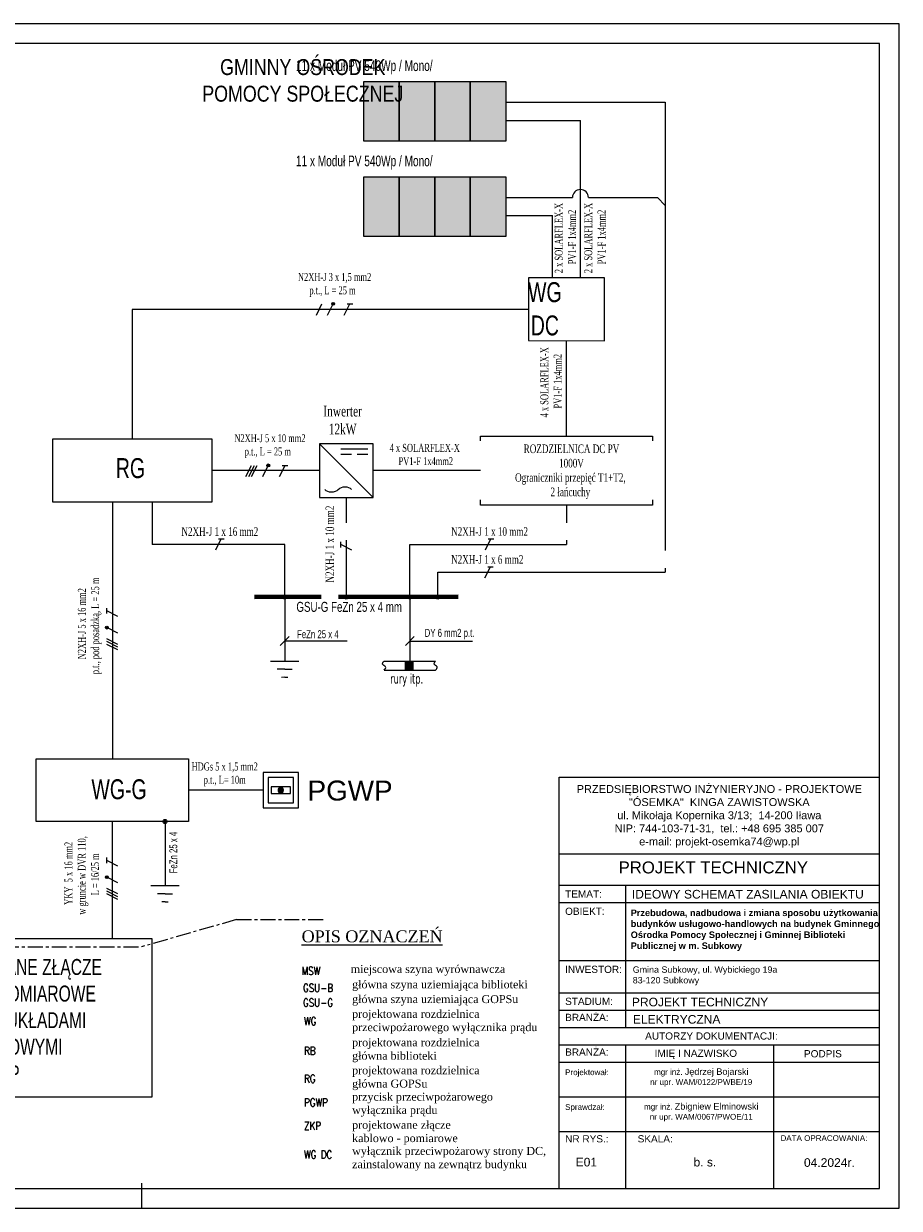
# Model space of a CAD drawing. Header units: inches. Extents: x 6268 to 12323, y 5221 to 42059.
# Tile 98 of 98: x 9972 to 12168, y 39089 to 42059. Entities that reach past the tile are written whole.
import ezdxf
from ezdxf.enums import TextEntityAlignment as Align

# ---------------------------------------------------------------- set-up
doc = ezdxf.new("R2010")
doc.units = ezdxf.units.IN
doc.header["$MEASUREMENT"] = 0
doc.linetypes.add('CENTER', pattern=[2, 1.25, -0.25, 0.25, -0.25])
doc.layers.add('2DE_NUMEL', color=1, linetype='Continuous', lineweight=20)
doc.layers.add('CP_LINENORM', color=253, linetype='Continuous')
doc.styles.add('CP_ATTR', font='romans.shx')
doc.styles.add('Romans', font='romans.shx', dxfattribs={"width": 0.7})
doc.styles.get("Standard").update_dxf_attribs({"font": 'txt.shx'})

# ---------------------------------------------------------------- blocks, each defined once
blk = doc.blocks.new('A3_POZIOM')
at = {"linetype": 'Continuous'}
blk.add_lwpolyline([(-395, 0), (0, 0), (0, 287), (-395, 287)], close=True, dxfattribs=at)
at = {"layer": 'CP_LINENORM', "linetype": 'Continuous'}
blk.add_lwpolyline([(-415, -5), (5, -5), (5, 292), (-415, 292)], close=True, dxfattribs=at)
blk.add_lwpolyline([(-185, -5), (-185, 0)], dxfattribs=at)
blk = doc.blocks.new('cp_num_el')
at = {"linetype": 'ByBlock', "style": 'CP_ATTR', "width": 0.8, "flags": 12}
blk.add_attdef('VAL', (0, 0), '', height=1, dxfattribs=at)
blk = doc.blocks.new('CPEL_2576')
h = blk.add_hatch(color=256)
h.paths.add_polyline_path([(0.15, 0.2, 0.284079), (0.122, 0.245), (0.078, 0.155, 0.557537)])
h.paths.add_polyline_path([(0.122, 0.245, 0.557537), (0.05, 0.2, 0.284079), (0.078, 0.155)])
for p, q in [((-0.7, -0.2), (-0.5, 0.2)), ((-0.6, -0.2), (-0.4, 0.2)), ((-0.5, -0.2), (-0.3, 0.2)), ((-0.1, -0.2), (0.1, 0.2)), ((0.5, -0.2), (0.7, 0.2)), ((0.6, 0.2), (0.8, 0.2))]:
    blk.add_line(p, q)
blk.add_circle((0.1, 0.2), 0.05)
at = {"linetype": 'ByBlock', "style": 'CP_ATTR', "flags": 9}
for tag, p in [('NAME', (-0.092, -0.018)), ('GROUP', (-0.092, -0.018)), ('NUMBER', (-0.092, -0.018)), ('PRODUCER', (-0.092, -0.018)), ('ARTICLE', (-0.092, -0.018)), ('CHARACTER', (-0.092, -0.018)), ('VOLTAGE', (-0.092, -0.019)), ('WEIGHT', (-0.092, -0.018)), ('OTHER', (-0.092, -0.018)), ('PRODUCT-TYPE', (-0.092, -0.019)), ('ORDER-NO', (-0.092, -0.019)), ('POWER', (-0.092, -0.019))]:
    blk.add_attdef(tag, text='', height=0.00005, dxfattribs=at).set_placement(p, align=Align.MIDDLE_LEFT)
blk = doc.blocks.new('CPEL_1940')
for p, q in [((0.5, 0.5), (-0.5, -0.5)), ((-0.4, 0.4), (0.1, 0.4)), ((-0.4, 0.3), (-0.2, 0.3)), ((-0.1, 0.3), (0.1, 0.3))]:
    blk.add_line(p, q)
blk.add_lwpolyline([(-0.5, 0.5), (0.5, 0.5), (0.5, -0.5), (-0.5, -0.5)], close=True)
for centre, start, end in [((0.025, -0.475), 45, 135), ((0.275, -0.225), 225, 315)]:
    blk.add_arc(centre, 0.177, start, end)
at = {"linetype": 'ByBlock', "style": 'CP_ATTR', "flags": 9}
for tag, p in [('NAME', (-0.092, -0.018)), ('GROUP', (-0.092, -0.018)), ('NUMBER', (-0.092, -0.018)), ('PRODUCER', (-0.092, -0.018)), ('ARTICLE', (-0.092, -0.018)), ('CHARACTER', (-0.092, -0.018)), ('VOLTAGE', (-0.092, -0.019)), ('WEIGHT', (-0.092, -0.018)), ('OTHER', (-0.092, -0.018)), ('PRODUCT-TYPE', (-0.092, -0.019)), ('ORDER-NO', (-0.092, -0.019)), ('POWER', (-0.092, -0.019))]:
    blk.add_attdef(tag, text='', height=0.00005, dxfattribs=at).set_placement(p, align=Align.MIDDLE_LEFT)
blk = doc.blocks.new('CPEL_2574')
for p, q in [((-0.1, -0.2), (0.1, 0.2)), ((0, 0.2), (0.2, 0.2))]:
    blk.add_line(p, q)
at = {"linetype": 'ByBlock', "style": 'CP_ATTR', "flags": 9}
for tag, p in [('NAME', (-0.092, -0.018)), ('GROUP', (-0.092, -0.018)), ('NUMBER', (-0.092, -0.018)), ('PRODUCER', (-0.092, -0.018)), ('ARTICLE', (-0.092, -0.018)), ('CHARACTER', (-0.092, -0.018)), ('VOLTAGE', (-0.092, -0.019)), ('WEIGHT', (-0.092, -0.018)), ('OTHER', (-0.092, -0.018)), ('PRODUCT-TYPE', (-0.092, -0.019)), ('ORDER-NO', (-0.092, -0.019)), ('POWER', (-0.092, -0.019))]:
    blk.add_attdef(tag, text='', height=0.00005, dxfattribs=at).set_placement(p, align=Align.MIDDLE_LEFT)

msp = doc.modelspace()

# ---------------------------------------------------------------- hatches: boundary and pattern name
at = {"lineweight": 13, "ltscale": 0.2}
h = msp.add_hatch(color=256, dxfattribs=at)
h.set_gradient(color1=(14, 77, 237), one_color=1, tint=1)
h.paths.add_polyline_path([(10913.858, 41914.07), (10824.758, 41914.07), (10824.758, 41764.67), (10913.858, 41764.67)])
h = msp.add_hatch(color=256, dxfattribs=at)
h.set_gradient(color1=(14, 77, 237), one_color=1, tint=1)
h.paths.add_polyline_path([(11002.958, 41914.07), (10913.858, 41914.07), (10913.858, 41764.67), (11002.958, 41764.67)])
h = msp.add_hatch(color=256, dxfattribs=at)
h.set_gradient(color1=(14, 77, 237), one_color=1, tint=1)
h.paths.add_polyline_path([(11092.058, 41914.07), (11002.958, 41914.07), (11002.958, 41764.67), (11092.058, 41764.67)])
h = msp.add_hatch(color=256, dxfattribs=at)
h.set_gradient(color1=(14, 77, 237), one_color=1, tint=1)
h.paths.add_polyline_path([(11181.158, 41914.07), (11092.058, 41914.07), (11092.058, 41764.67), (11181.158, 41764.67)])
h = msp.add_hatch(color=256, dxfattribs=at)
h.set_gradient(color1=(14, 77, 237), one_color=1, tint=1)
h.paths.add_polyline_path([(10913.858, 41675.256), (10824.758, 41675.256), (10824.758, 41525.856), (10913.858, 41525.856)])
h = msp.add_hatch(color=256, dxfattribs=at)
h.set_gradient(color1=(14, 77, 237), one_color=1, tint=1)
h.paths.add_polyline_path([(11002.958, 41675.256), (10913.858, 41675.256), (10913.858, 41525.856), (11002.958, 41525.856)])
h = msp.add_hatch(color=256, dxfattribs=at)
h.set_gradient(color1=(14, 77, 237), one_color=1, tint=1)
h.paths.add_polyline_path([(11092.058, 41675.256), (11002.958, 41675.256), (11002.958, 41525.856), (11092.058, 41525.856)])
h = msp.add_hatch(color=256, dxfattribs=at)
h.set_gradient(color1=(14, 77, 237), one_color=1, tint=1)
h.paths.add_polyline_path([(11181.158, 41675.256), (11092.058, 41675.256), (11092.058, 41525.856), (11181.158, 41525.856)])
h = msp.add_hatch(color=256)
h.paths.add_polyline_path([(10751.517, 41356.643, 0.28407904), (10749.583, 41359.773), (10746.452, 41353.512, 0.55753652)])
h.paths.add_polyline_path([(10749.583, 41359.773, 0.55753652), (10744.517, 41356.643, 0.28407904), (10746.452, 41353.512)])
h = msp.add_hatch(color=256)
h.paths.add_polyline_path([(10631.548, 40621.766), (10626.446, 40621.767), (10626.445, 40616.666, 0.41421356)])
h.paths.add_polyline_path([(10621.345, 40621.768), (10631.548, 40621.766, 1)])
h.paths.add_polyline_path([(10626.446, 40621.767), (10621.345, 40621.768, 0.41421356), (10626.445, 40616.666)])
h = msp.add_hatch(color=256)
h.paths.add_polyline_path([(10945.454, 40621.497), (10940.352, 40621.498), (10940.351, 40616.396, 0.41421356)])
h.paths.add_polyline_path([(10935.251, 40621.499), (10945.454, 40621.497, 1)])
h.paths.add_polyline_path([(10940.352, 40621.498), (10935.251, 40621.499, 0.41421356), (10940.351, 40616.396)])
h = msp.add_hatch(color=256)
h.paths.add_polyline_path([(11015.454, 40621.511), (11010.352, 40621.512), (11010.351, 40616.41, 0.41421356)])
h.paths.add_polyline_path([(11005.251, 40621.513), (11015.454, 40621.511, 1)])
h.paths.add_polyline_path([(11010.352, 40621.512), (11005.251, 40621.513, 0.41421356), (11010.351, 40616.41)])
msp.add_hatch(color=256).paths.add_polyline_path([(10947.894, 40460.962), (10928.535, 40460.966), (10928.53, 40438.25), (10947.889, 40438.246)])
h = msp.add_hatch(color=256)
edge = h.paths.add_edge_path()
edge.add_arc((10616.719, 40137.49), 6.826, -180, 0, ccw=False)
edge.add_arc((10616.719, 40137.49), 6.826, -360, -180, ccw=False)
h = msp.add_hatch(color=256)
h.paths.add_polyline_path([(10321.295, 40058.895), (10326.396, 40058.896), (10326.397, 40053.795, -0.41421356)])
h.paths.add_polyline_path([(10331.498, 40058.897), (10321.295, 40058.895, -1)])
h.paths.add_polyline_path([(10326.396, 40058.896), (10331.498, 40058.897, -0.41421356), (10326.397, 40053.795)])

# ---------------------------------------------------------------- linework, layer by layer
for p, q in [((11181.158, 41862.012, 0.834), (11581.158, 41862.012, 0.834)), ((11181.158, 41816.729, 0.834), (11368.233, 41816.729, 0.834)), ((11368.233, 41421.578, 0.834), (11368.233, 41816.729, 0.834)), ((11181.158, 41623.198, 0.834), (11348.233, 41623.198, 0.834)), ((11388.233, 41623.198, 0.834), (11561.158, 41623.198, 0.834)), ((11581.158, 41603.198, 0.834), (11561.158, 41623.198, 0.834)), ((11181.158, 41577.914, 0.834), (11298.233, 41577.914, 0.834)), ((11298.233, 41421.578, 0.834), (11298.233, 41577.914, 0.834)), ((11237.868, 41342.643, 0.834), (10244.167, 41342.643, 0.834)), ((10244.167, 41342.643, 0.834), (10244.167, 41017.162, 0.834)), ((10706.017, 41328.643, 0.834), (10720.017, 41356.643, 0.834)), ((10734.017, 41328.643, 0.834), (10748.017, 41356.643, 0.834)), ((10776.017, 41328.643, 0.834), (10790.017, 41356.643, 0.834)), ((10783.017, 41356.643, 0.834), (10797.017, 41356.643, 0.834)), ((11333.233, 41024.715, 0.834), (11333.233, 41264.388, 0.834)), ((10194.167, 40859.974, 0.834), (10194.167, 40216.084, 0.834)), ((10294.167, 40859.974, 0.834), (10294.167, 40753.659, 0.834)), ((10626.446, 40753.659, 0.834), (10294.167, 40753.659, 0.834)), ((10626.446, 40621.767, 0.834), (10626.479, 40460.9, 0.834)), ((10940.352, 40621.83, 0.834), (10940.32, 40460.963, 0.834)), ((10637.652, 40522.926, 0.834), (10615.185, 40500.459, 0.834)), ((10951.558, 40522.554, 0.834), (10929.091, 40500.087, 0.834)), ((10940.324, 40511.321, 0.834), (11097.225, 40511.321, 0.834)), ((10590.872, 40460.893, 0.834), (10662.085, 40460.907, 0.834)), ((10875.572, 40460.976, 0.834), (11005.068, 40460.95, 0.834)), ((10928.535, 40460.966, 0.834), (10928.53, 40438.25, 0.834)), ((10947.894, 40460.962, 0.834), (10947.889, 40438.246, 0.834)), ((10626.483, 40440.651, 0.834), (10607.908, 40440.647, 0.834)), ((10626.487, 40420.401, 0.834), (10618.399, 40420.399, 0.834)), ((10626.483, 40440.651, 0.834), (10645.057, 40440.654, 0.834)), ((10626.487, 40420.401, 0.834), (10634.575, 40420.402, 0.834)), ((10875.567, 40438.261, 0.834), (11005.064, 40438.235, 0.834)), ((10660.719, 40181.49, 0.834), (10572.719, 40181.49, 0.834)), ((10572.719, 40181.49, 0.834), (10572.719, 40093.49, 0.834)), ((10660.719, 40093.49, 0.834), (10660.719, 40181.49, 0.834)), ((10648.719, 40169.49, 0.834), (10584.719, 40169.49, 0.834)), ((10584.719, 40169.49, 0.834), (10584.719, 40105.49, 0.834)), ((10648.719, 40105.49, 0.834), (10648.719, 40169.49, 0.834)), ((11314.606, 40170.19), (12118.073, 40170.19)), ((11314.606, 39281.79), (11314.606, 40170.19)), ((12118.073, 39139.305), (12118.073, 40170.19)), ((10640.719, 40145.49, 0.834), (10592.719, 40145.49, 0.834)), ((10592.719, 40145.49, 0.834), (10592.719, 40129.49, 0.834)), ((10592.719, 40129.49, 0.834), (10640.719, 40129.49, 0.834)), ((10640.719, 40129.49, 0.834), (10640.719, 40145.49, 0.834)), ((10572.719, 40093.49, 0.834), (10660.719, 40093.49, 0.834)), ((10584.719, 40105.49, 0.834), (10648.719, 40105.49, 0.834)), ((10194.167, 39765.834, 4.516), (10194.167, 40058.896, 0.834)), ((10326.396, 40058.896, 0.834), (10326.364, 39898.03, 0.834)), ((11314.606, 39978.152), (12118.073, 39978.152)), ((10361.971, 39898.023, 0.834), (10290.757, 39898.037, 0.834)), ((11314.606, 39899.177), (12118.073, 39899.177)), ((11482.209, 39542.811), (11482.209, 39899.177)), ((10326.36, 39877.78, 0.834), (10307.785, 39877.784, 0.834)), ((10326.356, 39857.53, 0.834), (10318.268, 39857.532, 0.834)), ((10326.356, 39857.53, 0.834), (10334.444, 39857.529, 0.834)), ((10326.36, 39877.78, 0.834), (10344.935, 39877.776, 0.834)), ((11314.606, 39855.74), (12118.073, 39855.74)), ((9535.771, 39765.834, 5.84), (10293.426, 39765.834, 5.84)), ((10293.426, 39765.834, 5.84), (10293.426, 39367.748, 5.84)), ((11314.606, 39710.155), (12118.073, 39710.155)), ((11314.606, 39629.683), (12118.073, 39629.683)), ((11314.606, 39586.247), (12118.073, 39586.247)), ((11314.606, 39542.811), (12118.073, 39542.811)), ((11314.606, 39499.375), (12118.073, 39499.375)), ((11482.209, 39281.79), (11482.209, 39499.375)), ((11853.681, 39281.79), (11853.681, 39499.375)), ((11314.606, 39455.938), (12118.073, 39455.938)), ((10293.426, 39367.748, 5.84), (9535.771, 39367.748, 5.84)), ((11314.606, 39368.864), (12118.073, 39368.864)), ((11314.606, 39139.305), (11314.606, 39281.79)), ((11314.606, 39281.79), (12118.073, 39281.79)), ((11314.606, 39281.79), (12118.073, 39281.79)), ((11482.209, 39139.305), (11482.209, 39281.79)), ((11853.681, 39139.305), (11853.681, 39281.79)), ((11314.606, 39139.305), (12118.073, 39139.305))]:
    msp.add_line(p, q)
at = {"linetype": 'ByBlock'}
for p, q in [((10713.409, 40938.568, 0.834), (10444.167, 40938.568, 0.834)), ((10572.719, 40137.49, 0.834), (10384.898, 40137.49, 0.834))]:
    msp.add_line(p, q, dxfattribs=at)
at = {"lineweight": 13, "ltscale": 0.2}
for p, q in [((10780.909, 40871.068, 0.834), (10780.854, 40621.798, 0.834)), ((10626.446, 40621.767, 0.834), (10626.446, 40753.659, 0.834)), ((10940.352, 40621.83, 0.834), (10940.352, 40753.722, 0.834))]:
    msp.add_line(p, q, dxfattribs=at)
at = {"lineweight": 80, "ltscale": 0.5}
msp.add_line((11061.435, 40621.854, 0.834), (10550.384, 40621.752, 0.834), dxfattribs=at)
at = {"linetype": 'CENTER', "ltscale": 30}
for p, q in [((10505.667, 39813.127), (10267.12, 39744.62)), ((10505.667, 39813.127), (10729.027, 39813.127)), ((9562.077, 39744.62), (10267.12, 39744.62))]:
    msp.add_line(p, q, dxfattribs=at)
at = {"linetype": 'Continuous'}
msp.add_line((10268.078, 39089.3), (10268.078, 39152.422), dxfattribs=at)
at = {"lineweight": 13, "ltscale": 0.2, "elevation": 0.834}
for points in [[(10824.758, 41914.07), (10913.858, 41914.07), (10913.858, 41764.67), (10824.758, 41764.67), (10824.758, 41914.07)], [(10913.858, 41914.07), (11002.958, 41914.07), (11002.958, 41764.67), (10913.858, 41764.67), (10913.858, 41914.07)], [(11002.958, 41914.07), (11092.058, 41914.07), (11092.058, 41764.67), (11002.958, 41764.67), (11002.958, 41914.07)], [(11092.058, 41914.07), (11181.158, 41914.07), (11181.158, 41764.67), (11092.058, 41764.67), (11092.058, 41914.07)], [(10824.758, 41675.256), (10913.858, 41675.256), (10913.858, 41525.856), (10824.758, 41525.856), (10824.758, 41675.256)], [(10913.858, 41675.256), (11002.958, 41675.256), (11002.958, 41525.856), (10913.858, 41525.856), (10913.858, 41675.256)], [(11002.958, 41675.256), (11092.058, 41675.256), (11092.058, 41525.856), (11002.958, 41525.856), (11002.958, 41675.256)], [(11092.058, 41675.256), (11181.158, 41675.256), (11181.158, 41525.856), (11092.058, 41525.856), (11092.058, 41675.256)]]:
    msp.add_lwpolyline(points, dxfattribs=at)
at = {"linetype": 'ByBlock', "elevation": 0.834}
for points in [[(11428.599, 41421.574), (11237.868, 41421.581), (11237.868, 41264.393), (11428.599, 41264.386)], [(10444.167, 41017.162), (10044.167, 41017.162), (10044.167, 40859.974), (10444.167, 40859.974)], [(10003.436, 40216.084), (10384.898, 40216.084), (10384.898, 40058.896), (10003.436, 40058.896)]]:
    msp.add_lwpolyline(points, close=True, dxfattribs=at)
at = {"lineweight": 13, "ltscale": 0.2, "elevation": 0.834}
msp.add_lwpolyline([(11117.652, 41024.715), (11548.815, 41024.715), (11548.815, 40852.421), (11117.652, 40852.421)], close=True, dxfattribs=at)
for centre, radius in [((10748.017, 41356.643, 0.834), 3.5), ((10626.446, 40621.767, 0.834), 5.101), ((10940.352, 40621.498, 0.834), 5.101), ((11010.352, 40621.512, 0.834), 5.101), ((10326.396, 40058.896, 0.834), 5.101)]:
    msp.add_circle(centre, radius)
msp.add_arc((11368.233, 41623.198, 0.834), 20, 0, 180)
at = {"extrusion": (0, 0, -1)}
msp.add_ellipse((10616.719, 40137.49, 0.834), major_axis=(4.827, 4.827), ratio=1, start_param=3.92699082, end_param=10.21017612, dxfattribs=at)
for points in [[(10875.567, 40438.261, 0.834), (10879.536, 40446.951, 0.834), (10871.702, 40453.4, 0.834), (10875.572, 40460.976, 0.834)], [(11005.064, 40438.235, 0.834), (11009.032, 40446.925, 0.834), (11001.198, 40453.374, 0.834), (11005.068, 40460.95, 0.834)]]:
    msp.add_spline(points, degree=3)

# ---------------------------------------------------------------- block references
at = {"xscale": 9.999, "yscale": 9.999, "zscale": 1.01}
msp.add_blockref('A3_POZIOM', (12118.078, 39139.305), dxfattribs=at)
at = {"linetype": 'Continuous', "ltscale": 0.25, "xscale": 70, "yscale": 70, "zscale": 70}
for p, rotation in [((10578.366, 40937.724, 0.834), 359.9999999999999), ((10194.167, 40538.029, 3.902), 89.99999999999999), ((10194.167, 39912.365, 5.743), 89.99999999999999)]:
    msp.add_blockref('CPEL_2576', p, dxfattribs=dict(at, rotation=rotation))
at = {"xscale": 20, "yscale": 20, "zscale": 20}
for p, values in [((10668.941, 39674.557, 482.083), {'VAL': 'MSW'}), ((10672.412, 39631.856, 482.083), {'VAL': 'GSU-B'}), ((10672.412, 39594.942, 482.083), {'VAL': 'GSU-G'}), ((10675.092, 39548.53), {'VAL': 'WG'}), ((10675.092, 39474.126), {'VAL': 'RB'}), ((10675.092, 39404.183), {'VAL': 'RG'}), ((10675.092, 39344.569), {'VAL': 'PGWP'}), ((10675.092, 39286.035), {'VAL': 'ZKP'}), ((10675.092, 39213.964), {'VAL': 'WG DC'})]:
    msp.add_blockref('cp_num_el', p, dxfattribs=at).add_auto_attribs(values)

# ---------------------------------------------------------------- texts
at = {"char_height": 20, "attachment_point": 5, "rotation": 90, "style": 'Romans'}
for s, insert in [('{\\fTimes New Roman|b0|i0|c238|p18;2 x SOLARFLEX-X\\P PV1-F 1x4mm2}', (11330.744, 41521.558, 0.834)), ('{\\fTimes New Roman|b0|i0|c238|p18;2 x SOLARFLEX-X\\P PV1-F 1x4mm2}', (11404.683, 41521.558, 0.834)), ('{\\fTimes New Roman|b0|i0|c238|p18;4 x SOLARFLEX-X\\P PV1-F 1x4mm2}', (11294.669, 41160.006, 0.834)), ('{\\fTimes New Roman|b0|i0|c238|p18;  N2XH-J 5 x 16 mm2\\Pp.t., pod posadzką, L = 25 m}', (10137.637, 40549.457, 3.902)), ('{\\fTimes New Roman|b0|i0|c238|p18;  YKY  5 x 16 mm2\\Pw gruncie w DVR 110,\\P L = 16/25 m }', (10117.605, 39923.792, 5.743))]:
    msp.add_mtext(s, dxfattribs=dict(at, insert=insert))
at = {"char_height": 20, "attachment_point": 5, "style": 'Romans'}
for s, insert in [('{\\fTimes New Roman|b0|i0|c238|p18;  N2XH-J 3 x 1,5 mm2\\Pp.t., L = 25 m}', (10746.393, 41404.128, 2.03)), ('{\\fTimes New Roman|b0|i0|c238|p18;  N2XH-J 5 x 10 mm2\\Pp.t., L = 25 m}', (10584.164, 41000.053, 2.03)), ('{\\fTimes New Roman|b0|i0|c238|p18;4 x SOLARFLEX-X\\P PV1-F 1x4mm2}', (10977.727, 40978.774, 0.834)), ('{\\fTimes New Roman|b0|i0|c238|p18;HDGs 5 x 1,5 mm2\\Pp.t., L= 10m}', (10476.019, 40176.993, 0.834))]:
    msp.add_mtext(s, dxfattribs=dict(at, insert=insert))
at = {"ltscale": 0.5, "insert": (11327.882, 41410.971, 0.834), "char_height": 50, "attachment_point": 3, "style": 'Romans'}
msp.add_mtext('\\pxqc;{\\fArial|b0|i0|c238|p34;WG \\PDC}', dxfattribs=at)
at = {"ltscale": 0.5, "style": 'Romans'}
for s, insert, char_height, width, attachment_point in [('{\\fArial|b0|i0|c238|p34;RG }', (10276.243, 40969.868, 0.834), 50, 2405.0277, 3), ('\\fArial|b0|i0|c0|p0;DY 6 mm2 p.t.', (10977.507, 40541.909, 0.834), 20, 457.244, 1), ('{\\fArial|b0|i0|c238|p34;WG-G}', (10141.672, 40164.831, 0.834), 50, 2405.0277, 1), ('{\\fArial|b0|i0|c238|p34;PROJEKTOWANE ZŁĄCZE \\PKABLOWO-POMIAROWE\\P Z DWOMA UKŁADAMI \\PPOMIAROWYMI \\PZKP}', (9923.554, 39560.963, 5.84), 40, 1492.0086, 5)]:
    msp.add_mtext(s, dxfattribs=dict(at, insert=insert, char_height=char_height, width=width, attachment_point=attachment_point))
at = {"lineweight": 60, "ltscale": 0.5, "insert": (10655.79, 40609.612, 0.834), "char_height": 25, "width": 919.1608, "attachment_point": 1, "rotation": 359.988516, "style": 'Romans'}
msp.add_mtext('{\\fArial|b0|i0|c0|p0;GSU-G FeZn 25 x 4 mm}', dxfattribs=at)
at = {"ltscale": 0.5, "insert": (10891.249, 40429.553, 0.834), "char_height": 25, "width": 457.24356, "attachment_point": 1, "rotation": 359.988516, "style": 'Romans'}
msp.add_mtext('{\\fTahoma|b0|i0|c238|p34;rury itp.}', dxfattribs=at)
at = {"ltscale": 24}
for s, insert, char_height, width, attachment_point in [('{\\fArial|b0|i0|c238|p34;PRZEDSIĘBIORSTWO INŻYNIERYJNO - PROJEKTOWE\\P"ÓSEMKA"  KINGA ZAWISTOWSKA\\Pul. Mikołaja Kopernika 3/13;  14-200 Iława\\PNIP: 744-103-71-31,  tel.: +48 695 385 007\\Pe-mail: projekt-osemka74@wp.pl}', (11716.561, 40071.688), 19.74375, 781.72017, 5), ('{\\fArial|b0|i0|c238|p34;PROJEKT TECHNICZNY}', (11464.049, 39958.852), 30, 9900.34452, 1), ('{\\fArial|b0|i0|c238|p34;TEMAT:}', (11329.853, 39886.289), 18, 136.70026, 1), ('{\\fArial|b0|i0|c238|p34;IDEOWY SCHEMAT ZASILANIA OBIEKTU}', (11497.235, 39887.515), 21.6, 641.45159, 1), ('{\\fArial|b0|i0|c238|p34;OBIEKT:}', (11329.853, 39842.933), 18, 136.70026, 1), ('\\pxsa0.416667,ql;{\\fArial|b1|i0|c238|p34;\\fArial|b1|i0|c238|p34;\\H1x;Przebudowa, nadbudowa i zmiana sposobu użytkowania budynków usługowo-handlowych na budynek Gminnego Ośrodka Pomocy Społecznej i Gminnej Biblioteki Publicznej w m. Subkowy}', (11494.351, 39838.332), 16.5, 630.2818, 1), ('{\\fArial|b0|i0|c238|p34;INWESTOR:}', (11329.853, 39697.348), 18, 136.70026, 1), ('\\pxa0.5,sm1,ql;{\\fArial|b0|i0|c238|p34;Gmina Subkowy, ul. Wybickiego 19a\\P83-120 Subkowy}', (11499.469, 39695.744), 16, 599.51142, 1), ('{\\fArial|b0|i0|c238|p34;STADIUM:}', (11329.853, 39617.19), 18, 136.70026, 1), ('{\\fArial|b0|i0|c238|p34;PROJEKT TECHNICZNY}', (11497.285, 39617.19), 21.6, 490.72064, 1), ('{\\fArial|b0|i0|c238|p34;BRANŻA:}', (11329.853, 39576.958), 18, 136.70026, 1), ('{\\fArial|b0|i0|c238|p34;ELEKTRYCZNA}', (11499.734, 39573.754), 21.6, 490.72064, 1), ('\\pxqc;{\\fArial|b0|i0|c238|p34;AUTORZY DOKUMENTACJI:}', (11322.911, 39530.282), 18, 747.89996, 1), ('{\\fArial|b0|i0|c238|p34;BRANŻA:}', (11329.853, 39490.085), 18, 136.70026, 1), ('\\pxi0.77356;{\\fArial|b0|i0|c238|p34;IMIĘ I NAZWISKO}', (11540.389, 39486.903), 18, 253.42015, 1), ('{\\fArial|b0|i0|c238|p34;PODPIS}', (11928.904, 39485.799), 18, 136.70026, 1), ('{\\fArial|b0|i0|c238|p34;Projektował:}', (11329.853, 39437.508), 14.4, 136.70026, 1), ('{\\fArial|b0|i0|c238|p34;mgr\\~inż. \\H1.125x;Jędrzej Bojarski\\H0.88889x;\\Pnr upr. WAM/0122/PWBE/19}', (11671.316, 39440.101), 14.4, 303.17459, 2), ('{\\fArial|b0|i0|c238|p34;Sprawdzał:}', (11329.853, 39350.434), 14.4, 136.70026, 1), ('{\\fArial|b0|i0|c238|p34;mgr\\~inż. \\H1.125x;Zbigniew Elminowski\\P\\H0.88889x;nr upr. WAM/0067/PWOE/11}', (11671.316, 39353.027), 14.4, 303.17459, 2), ('{\\fArial|b0|i0|c238|p34;NR RYS.:}', (11329.853, 39272.5), 18, 136.70026, 1), ('{\\fArial|b0|i0|c238|p34;SKALA:}', (11511.772, 39272.5), 18, 136.70026, 1), ('{\\fArial|b0|i0|c238|p34;DATA OPRACOWANIA:}', (11870.093, 39272.5), 14.4, 278.30723, 1), ('{\\fArial|b0|i0|c238|p34;E01}', (11356.247, 39215.839), 21.6, 136.70026, 1), ('{\\fArial|b0|i0|c238|p34;b. s. }', (11651.902, 39215.839), 21.6, 136.70026, 1), ('{\\fArial|b0|i0|c238|p34;04.2024r.}', (11928.904, 39214.839), 21.6, 136.70026, 1)]:
    msp.add_mtext(s, dxfattribs=dict(at, insert=insert, char_height=char_height, width=width, attachment_point=attachment_point))
at = {"insert": (10337.077, 39928.961, 0.834), "char_height": 20, "width": 2884.7407, "attachment_point": 1, "rotation": 90, "style": 'Romans'}
msp.add_mtext('\\fArial|b0|i0|c238|p34;FeZn 25 x 4', dxfattribs=at)
at = {"attachment_point": 1}
for s, insert, char_height, width in [('\\fTimes New Roman|b0|i0|c0|p0;\\LOPIS OZNACZEŃ', (10668.941, 39786.128, 482.083), 30, 514.50612), ('{\\fTimes New Roman|b0|i0|c238|p18;miejscowa szyna wyrównawcza}', (10792.085, 39699.25), 20, 704.36328), ('{\\fTimes New Roman|b0|i0|c238|p18;główna szyna uziemiająca biblioteki}', (10795.556, 39660.693), 20, 704.36328), ('{\\fTimes New Roman|b0|i0|c238|p18;główna szyna uziemiająca GOPSu', (10795.556, 39623.779), 20, 704.36328), ('{\\fTimes New Roman|b0|i0|c238|p18;projektowana rozdzielnica \\Pprzeciwpożarowego wyłącznika prądu}', (10795.556, 39586.758), 20, 704.36328), ('{\\fTimes New Roman|b0|i0|c238|p18;projektowana rozdzielnica \\Pgłówna biblioteki}', (10795.556, 39515.258), 20, 704.36328), ('{\\fTimes New Roman|b0|i0|c238|p18;projektowana rozdzielnica \\Pgłówna GOPSu', (10795.556, 39445.314), 20, 704.36328), ('{\\fTimes New Roman|b0|i0|c238|p18;przycisk przeciwpożarowego \\Pwyłącznika prądu}', (10795.556, 39379.138), 20, 704.36328), ('{\\fTimes New Roman|b0|i0|c238|p18;projektowane złącze \\Pkablowo - pomiarowe}', (10795.556, 39308.565), 20, 704.36328), ('{\\fTimes New Roman|b0|i0|c238|p18;wyłącznik przeciwpożarowy strony DC,\\Pzainstalowany na zewnątrz budynku}', (10795.556, 39243.212), 20, 704.36328)]:
    msp.add_mtext(s, dxfattribs=dict(at, insert=insert, char_height=char_height, width=width))
at = {"linetype": 'ByBlock', "style": 'CP_ATTR', "flags": 9}
for tag, p in [('NAME', (10734.581, 41341.364, 0.834)), ('CHARACTER', (10734.581, 41341.355, 0.834)), ('PRODUCT-TYPE', (10734.581, 41341.342, 0.834)), ('ORDER-NO', (10734.581, 41341.337, 0.834)), ('NUMBER', (10734.581, 41341.35, 0.834)), ('OTHER', (10734.593, 41341.364, 0.834)), ('PRODUCER', (10734.6, 41341.359, 0.834)), ('VOLTAGE', (10734.607, 41341.346, 0.834)), ('ARTICLE', (10734.609, 41341.364, 0.834)), ('WEIGHT', (10734.611, 41341.355, 0.834)), ('GROUP', (10734.612, 41341.351, 0.834)), ('POWER', (10734.612, 41341.337, 0.834))]:
    msp.add_attdef(tag, text='', height=0.0035, rotation=360, dxfattribs=at).set_placement(p, align=Align.MIDDLE_LEFT)
for tag, p in [('WEIGHT', (10624.02, 40136.019, 0.834)), ('ARTICLE', (10624.021, 40136.029, 0.834)), ('GROUP', (10624.02, 40136.014, 0.834)), ('VOLTAGE', (10624.021, 40136.009, 0.834)), ('POWER', (10624.02, 40135.998, 0.834)), ('PRODUCER', (10624.021, 40136.024, 0.834)), ('PRODUCT-TYPE', (10624.029, 40136.004, 0.834)), ('CHARACTER', (10624.042, 40136.019, 0.834)), ('OTHER', (10624.043, 40136.029, 0.834)), ('ORDER-NO', (10624.043, 40135.998, 0.834)), ('NUMBER', (10624.051, 40136.013, 0.834)), ('NAME', (10624.06, 40136.028, 0.834))]:
    msp.add_attdef(tag, text='', height=0.004, dxfattribs=at).set_placement(p, align=Align.MIDDLE_LEFT)
at = {"layer": '2DE_NUMEL', "color": 7, "insert": (10897.186, 40161.577, 2317.438), "char_height": 50, "width": 180.1422, "attachment_point": 3}
msp.add_mtext('\\fArial|b0|i0|c0|p32;PGWP', dxfattribs=at)

# ---------------------------------------------------------------- next in the draw order: texts
at = {"lineweight": 13, "ltscale": 0.2, "char_height": 27, "attachment_point": 5, "style": 'Romans', "bg_fill": 2}
for s, insert in [('\\pxsm1,ql;{\\fCentury Gothic|b0|i0|c238|p34;11 x Moduł PV 540Wp / Mono/ }', (10829.575, 41949.742, 0.834)), ('\\pxsm1,ql;{\\fCentury Gothic|b0|i0|c238|p34;11 x Moduł PV 540Wp / Mono/ }', (10829.575, 41710.927, 0.834)), ('{\\fTimes New Roman|b0|i0|c238|p18;Inwerter\\P12kW}', (10771.744, 41065.021, 0.834))]:
    msp.add_mtext(s, dxfattribs=dict(at, insert=insert))
at = {"lineweight": 13, "ltscale": 0.2, "insert": (11342.964, 40935.784, 0.834), "char_height": 18, "width": 487.58355, "attachment_point": 5, "style": 'Romans', "bg_fill": 2}
msp.add_mtext('\\pxsm1,qc;{\\fTimes New Roman|b0|i0|c238|p18;\\H1.2x; ROZDZIELNICA DC PV\\P 1000V\\POgraniczniki przepięć T1+T2,\\P2 łańcuchy}', dxfattribs=at)

# ---------------------------------------------------------------- next in the draw order: linework, layer by layer
at = {"linetype": 'ByBlock'}
msp.add_line((11117.652, 40938.568, 0.834), (10848.409, 40938.568, 0.834), dxfattribs=at)
at = {"lineweight": 13, "ltscale": 0.2}
msp.add_line((11333.233, 40852.421, 0.834), (11333.233, 40753.722, 0.834), dxfattribs=at)

# ---------------------------------------------------------------- next in the draw order: block references
at = {"lineweight": 13, "ltscale": 0.2, "xscale": -134.9999999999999, "yscale": 134.9999999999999, "zscale": 540}
msp.add_blockref('CPEL_1940', (10780.909, 40938.568, 0.834), dxfattribs=at)

# ---------------------------------------------------------------- next in the draw order: texts
at = {"ltscale": 24, "insert": (10419.761, 41970.242, 2.03), "char_height": 40, "attachment_point": 1}
msp.add_mtext('\\pxqc;{\\fArial|b0|i0|c238|p0;\\W0.8;GMINNY OŚRODEK \\PPOMOCY SPOŁECZNEJ}', dxfattribs=at)

# ---------------------------------------------------------------- next in the draw order: texts
at = {"lineweight": 13, "ltscale": 0.2, "insert": (10750.844, 40850.793, 0.834), "char_height": 21.6, "width": 658.43073, "attachment_point": 9, "rotation": 90, "style": 'Romans', "bg_fill": 2}
msp.add_mtext('{\\fTimes New Roman|b0|i0|c238|p34;  N2XH-J 1 x 10 mm2}', dxfattribs=at)
at = {"lineweight": 13, "ltscale": 0.2, "insert": (11032.434, 40796.773, 0.834), "char_height": 21.6, "width": 658.43073, "attachment_point": 1, "style": 'Romans', "bg_fill": 2}
msp.add_mtext('{\\fTimes New Roman|b0|i0|c238|p34;  N2XH-J 1 x 10 mm2}', dxfattribs=at)

# ---------------------------------------------------------------- next in the draw order: hatches: boundary and pattern name
h = msp.add_hatch(color=256)
h.paths.add_polyline_path([(10786.01, 40621.72), (10780.908, 40621.721), (10780.907, 40616.619, 0.41421356)])
h.paths.add_polyline_path([(10775.807, 40621.722), (10786.01, 40621.72, 1)])
h.paths.add_polyline_path([(10780.908, 40621.721), (10775.807, 40621.722, 0.41421356), (10780.907, 40616.619)])

# ---------------------------------------------------------------- next in the draw order: linework, layer by layer
for p, q in [((11581.158, 41862.012, 0.834), (11581.158, 40683.722, 0.834)), ((10626.412, 40511.743, 0.834), (10783.313, 40511.743, 0.834))]:
    msp.add_line(p, q)
at = {"lineweight": 13, "ltscale": 0.2}
msp.add_line((10940.352, 40753.722, 0.834), (11333.233, 40753.722, 0.834), dxfattribs=at)
msp.add_circle((10780.908, 40621.721, 0.834), 5.101)

# ---------------------------------------------------------------- next in the draw order: texts
at = {"insert": (10657.506, 40538.524, 0.834), "char_height": 20, "width": 2884.7407, "attachment_point": 1, "style": 'Romans'}
msp.add_mtext('\\fArial|b0|i0|c238|p34;FeZn 25 x 4', dxfattribs=at)

# ---------------------------------------------------------------- next in the draw order: texts
at = {"lineweight": 13, "ltscale": 0.2, "char_height": 21.6, "width": 658.43073, "attachment_point": 1, "style": 'Romans', "bg_fill": 2}
for s, insert in [('{\\fTimes New Roman|b0|i0|c238|p34;  N2XH-J 1 x 16 mm2}', (10355.946, 40796.714, 0.834)), ('{\\fTimes New Roman|b0|i0|c238|p34;  N2XH-J 1 x 6 mm2}', (11032.434, 40726.773, 0.834))]:
    msp.add_mtext(s, dxfattribs=dict(at, insert=insert))

# ---------------------------------------------------------------- next in the draw order: linework, layer by layer
at = {"lineweight": 13, "ltscale": 0.2}
for p, q in [((11010.352, 40683.722, 0.834), (11581.158, 40683.722, 0.834)), ((11010.352, 40621.83, 0.834), (11010.352, 40683.722, 0.834))]:
    msp.add_line(p, q, dxfattribs=at)

# ---------------------------------------------------------------- next in the draw order: block references
at = {"ltscale": 0.5, "xscale": 70, "yscale": 70, "zscale": 70}
for p, rotation in [((10460.307, 40753.659, 0.834), 0.1030508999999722), ((10780.882, 40746.044, 0.834), 90.10305089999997), ((11136.793, 40753.722, 0.834), 0.1030508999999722), ((11135.659, 40683.722, 0.834), 0.1030508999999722)]:
    msp.add_blockref('CPEL_2574', p, dxfattribs=dict(at, rotation=rotation))

doc.saveas('drawing.dxf')
